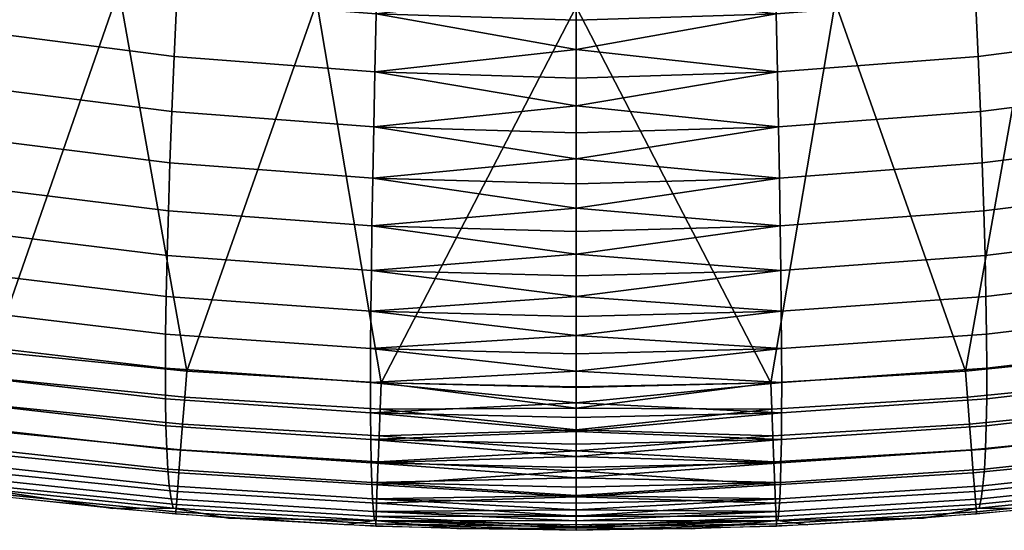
# Model space of a CAD drawing. Header units: millimetres. Extents: x -186 to 186, y -530 to 0.
# Tile 18 of 111: x -28 to 21, y -530 to -505. Entities that reach past the tile are written whole.
import ezdxf

# ---------------------------------------------------------------- set-up
doc = ezdxf.new("R2010")
doc.units = ezdxf.units.MM
doc.header["$MEASUREMENT"] = 0
doc.layers.add('sanitari', color=7, linetype='Continuous')

msp = doc.modelspace()

# ---------------------------------------------------------------- meshes
at = {"layer": 'sanitari'}
mesh = msp.add_polyface(dxfattribs=at)
corners = [(-30.224, -527.334, -33.792), (-20.178, -528.395, -33.791), (-20.073, -528.867, -20.455), (-30.068, -527.832, -20.455), (-40.216, -525.852, -33.792), (-40.013, -526.385, -20.456), (-30.354, -526.664, -47.13), (-20.267, -527.749, -47.129), (-30.46, -525.819, -60.466), (-20.339, -526.928, -60.466), (-30.542, -524.8, -73.798), (-20.395, -525.932, -73.798), (-30.598, -523.608, -87.122), (-20.434, -524.76, -87.122), (-30.629, -522.242, -100.434), (-20.456, -523.413, -100.435), (-20.461, -521.891, -113.732), (-10.242, -522.607, -113.733), (-10.239, -524.118, -100.435), (-30.635, -520.702, -113.732), (-30.616, -518.989, -127.011), (-20.449, -520.195, -127.012), (-30.571, -517.103, -140.269), (-20.421, -518.324, -140.27), (-30.502, -515.044, -153.501), (-20.375, -516.28, -153.503), (-30.408, -512.814, -166.706), (-20.313, -514.062, -166.708), (-30.288, -510.413, -179.879), (-20.235, -511.671, -179.882), (-30.144, -507.84, -193.018), (-20.139, -509.108, -193.021), (-40.071, -506.071, -193.013), (-40.266, -508.657, -179.875), (-29.975, -505.098, -206.118), (-20.027, -506.374, -206.122), (-39.843, -503.318, -206.113), (-29.78, -502.187, -219.177), (-19.898, -503.47, -219.181), (-39.582, -500.398, -219.172), (-29.561, -499.108, -232.192), (-19.753, -500.397, -232.196), (-39.289, -497.311, -232.186), (-29.318, -495.863, -245.159), (-19.591, -497.155, -245.164), (-17.315, -529.362, -7.128), (-23.076, -528.89, -7.132), (-30.112, -528.128, -7.137), (-10.045, -529.488, -20.455), (-37.137, -527.163, -7.144), (-29.873, -528.055, -5.851), (-29.885, -528.155, -7.137), (-19.95, -529.155, -7.13), (-19.941, -529.052, -5.844), (-29.831, -527.689, -4.53), (-19.913, -528.684, -4.525), (-29.754, -527.039, -3.256), (-19.862, -528.03, -3.252), (-29.647, -526.119, -2.117), (-19.79, -527.106, -2.114), (-29.514, -524.98, -1.19), (-19.701, -525.963, -1.189), (-29.364, -523.701, -0.528), (-19.601, -524.68, -0.527), (-29.208, -522.371, -0.146), (-19.498, -523.346, -0.146), (-39.759, -526.658, -5.86), (-39.775, -526.755, -7.147), (-39.702, -526.297, -4.538), (-39.601, -525.652, -3.262), (-39.458, -524.737, -2.12), (-39.28, -523.604, -1.192), (-39.081, -522.33, -0.529), (-38.874, -521.005, -0.146), (-19.396, -522.043, -0.027), (-29.057, -521.071, -0.027), (-38.671, -519.71, -0.027), (-29.057, -521.071, -0.027), (-32.61, -501.911, -0.026), (-38.671, -519.71, -0.027), (-19.396, -522.043, -0.027), (-22.786, -503.056, -0.026), (-9.706, -522.626, -0.027), (-12.915, -503.662, -0.026)]
mesh.append_faces([[corners[k] for k in face] for face in [(0, 1, 2, 3), (4, 0, 3, 5), (6, 7, 1, 0), (8, 9, 7, 6), (10, 11, 9, 8), (12, 13, 11, 10), (14, 15, 13, 12), (16, 17, 18, 15), (19, 16, 15, 14), (20, 21, 16, 19), (22, 23, 21, 20), (24, 25, 23, 22), (26, 27, 25, 24), (28, 29, 27, 26), (30, 31, 29, 28), (32, 30, 28, 33), (34, 35, 31, 30), (36, 34, 30, 32), (37, 38, 35, 34), (39, 37, 34, 36), (40, 41, 38, 37), (42, 40, 37, 39), (43, 44, 41, 40), (45, 46, 2, 2), (46, 47, 3, 3), (48, 45, 2, 2), (46, 3, 2, 2), (49, 3, 47, 47), (50, 51, 52, 53), (54, 50, 53, 55), (56, 54, 55, 57), (58, 56, 57, 59), (60, 58, 59, 61), (62, 60, 61, 63), (64, 62, 63, 65), (66, 67, 51, 50), (68, 66, 50, 54), (69, 68, 54, 56), (70, 69, 56, 58), (71, 70, 58, 60), (72, 71, 60, 62), (73, 72, 62, 64), (64, 65, 74, 75), (75, 76, 73, 64), (77, 78, 79, 79), (80, 81, 77, 77), (82, 83, 80, 80), (81, 78, 77, 77), (81, 80, 83, 83)]])
mesh = msp.add_polyface(dxfattribs=at)
corners = [(30.224, -527.334, -33.792), (30.068, -527.832, -20.455), (20.073, -528.867, -20.455), (20.178, -528.395, -33.791), (30.354, -526.664, -47.13), (20.267, -527.749, -47.129), (30.46, -525.819, -60.466), (20.339, -526.928, -60.466), (30.542, -524.8, -73.798), (20.395, -525.932, -73.798), (30.598, -523.608, -87.122), (20.434, -524.76, -87.122), (20.456, -523.413, -100.435), (10.227, -525.453, -87.122), (10.239, -524.118, -100.435), (30.629, -522.242, -100.434), (20.461, -521.891, -113.732), (10.242, -522.607, -113.733), (30.635, -520.702, -113.732), (20.449, -520.195, -127.012), (10.236, -520.92, -127.012), (30.616, -518.989, -127.011), (30.571, -517.103, -140.269), (20.421, -518.324, -140.27), (30.502, -515.044, -153.501), (20.375, -516.28, -153.503), (30.408, -512.814, -166.706), (20.313, -514.062, -166.708), (30.288, -510.413, -179.879), (20.235, -511.671, -179.882), (30.144, -507.84, -193.018), (20.139, -509.108, -193.021), (29.975, -505.098, -206.118), (20.027, -506.374, -206.122), (29.78, -502.187, -219.177), (19.898, -503.47, -219.181), (39.582, -500.398, -219.172), (39.843, -503.318, -206.113), (29.561, -499.108, -232.192), (19.753, -500.397, -232.196), (39.289, -497.311, -232.186), (29.318, -495.863, -245.159), (19.591, -497.155, -245.164), (17.315, -529.362, -7.128), (23.076, -528.89, -7.132), (30.112, -528.128, -7.137), (10.045, -529.488, -20.455), (37.137, -527.163, -7.144), (40.013, -526.385, -20.456), (12.915, -503.662, -0.026), (9.706, -522.626, -0.027), (19.396, -522.043, -0.027), (29.057, -521.071, -0.027), (22.786, -503.056, -0.026), (32.61, -501.911, -0.026), (38.671, -519.71, -0.027), (29.873, -528.055, -5.851), (19.941, -529.052, -5.844), (19.95, -529.155, -7.13), (29.885, -528.155, -7.137), (29.831, -527.689, -4.53), (19.913, -528.684, -4.525), (29.754, -527.039, -3.256), (19.862, -528.03, -3.252), (29.647, -526.119, -2.117), (19.79, -527.106, -2.114), (29.514, -524.98, -1.19), (19.701, -525.963, -1.189), (29.364, -523.701, -0.528), (19.601, -524.68, -0.527), (29.208, -522.371, -0.146), (19.498, -523.346, -0.146), (39.759, -526.658, -5.86), (39.775, -526.755, -7.147), (39.702, -526.297, -4.538), (39.601, -525.652, -3.262), (39.458, -524.737, -2.12), (39.28, -523.604, -1.192), (39.081, -522.33, -0.529), (38.874, -521.005, -0.146), (29.057, -521.071, -0.027), (19.396, -522.043, -0.027), (38.671, -519.71, -0.027)]
mesh.append_faces([[corners[k] for k in face] for face in [(0, 1, 2, 3), (4, 0, 3, 5), (6, 4, 5, 7), (8, 6, 7, 9), (10, 8, 9, 11), (12, 11, 13, 14), (15, 10, 11, 12), (16, 12, 14, 17), (18, 15, 12, 16), (19, 16, 17, 20), (21, 18, 16, 19), (22, 21, 19, 23), (24, 22, 23, 25), (26, 24, 25, 27), (28, 26, 27, 29), (30, 28, 29, 31), (32, 30, 31, 33), (34, 32, 33, 35), (36, 37, 32, 34), (38, 34, 35, 39), (40, 36, 34, 38), (41, 38, 39, 42), (43, 2, 44, 44), (44, 1, 45, 45), (46, 2, 43, 43), (44, 2, 1, 1), (47, 45, 1, 1), (48, 47, 1, 1), (49, 50, 51, 51), (51, 52, 53, 53), (52, 54, 53, 53), (53, 49, 51, 51), (54, 52, 55, 55), (56, 57, 58, 59), (60, 61, 57, 56), (62, 63, 61, 60), (64, 65, 63, 62), (66, 67, 65, 64), (68, 69, 67, 66), (70, 71, 69, 68), (72, 56, 59, 73), (74, 60, 56, 72), (75, 62, 60, 74), (76, 64, 62, 75), (77, 66, 64, 76), (78, 68, 66, 77), (79, 70, 68, 78), (70, 80, 81, 71), (80, 70, 79, 82)]])
mesh = msp.add_polyface(dxfattribs=at)
corners = [(20.421, -518.324, -140.27), (20.449, -520.195, -127.012), (10.236, -520.92, -127.012), (10.222, -519.059, -140.271), (20.375, -516.28, -153.503), (10.2, -517.023, -153.504), (20.313, -514.062, -166.708), (10.169, -514.812, -166.71), (20.235, -511.671, -179.882), (10.13, -512.428, -179.883), (20.139, -509.108, -193.021), (10.082, -509.871, -193.023), (20.027, -506.374, -206.122), (10.026, -507.142, -206.124), (19.898, -503.47, -219.181), (9.962, -504.242, -219.184), (19.753, -500.397, -232.196), (9.889, -501.172, -232.199), (19.591, -497.155, -245.164), (9.809, -497.933, -245.167), (0, -523.627, -107.031), (10.239, -524.118, -100.435), (0, -524.358, -100.39), (10.242, -522.607, -113.733), (0, -522.853, -113.668), (0, -522.035, -120.3), (0, -521.174, -126.927), (0, -520.269, -133.548), (0, -519.32, -140.163), (0, -518.328, -146.771), (0, -517.292, -153.373), (0, -515.09, -166.555), (0, -516.212, -159.968), (0, -513.924, -173.134), (0, -512.714, -179.706), (0, -510.166, -192.822), (0, -511.462, -186.268), (0, -508.828, -199.367), (0, -507.447, -205.902), (0, -506.022, -212.427), (0, -504.556, -218.942), (0, -503.046, -225.446), (0, -501.494, -231.939), (0, -499.9, -238.421), (0, -498.263, -244.892), (0, -496.584, -251.35), (9.706, -522.626, -0.027), (0, -503.891, -0.026), (0, -522.82, -0.027), (12.915, -503.662, -0.026), (9.706, -522.626, -0.027), (0, -522.82, -0.027), (0, -523.888, -0.107), (0, -524.965, -0.352), (9.756, -523.931, -0.146), (19.498, -523.346, -0.146), (19.396, -522.043, -0.027)]
mesh.append_faces([[corners[k] for k in face] for face in [(0, 1, 2, 3), (4, 0, 3, 5), (6, 4, 5, 7), (8, 6, 7, 9), (10, 8, 9, 11), (12, 10, 11, 13), (14, 12, 13, 15), (16, 14, 15, 17), (18, 16, 17, 19), (20, 21, 22, 22), (23, 20, 24, 24), (25, 26, 2, 2), (25, 23, 24, 24), (27, 2, 26, 26), (28, 29, 3, 3), (29, 30, 5, 5), (31, 7, 32, 32), (7, 31, 33, 33), (5, 30, 32, 32), (3, 27, 28, 28), (34, 9, 33, 33), (23, 21, 20, 20), (2, 23, 25, 25), (5, 3, 29, 29), (9, 7, 33, 33), (5, 32, 7, 7), (2, 27, 3, 3), (35, 11, 36, 36), (37, 11, 35, 35), (11, 37, 13, 13), (38, 13, 37, 37), (38, 39, 13, 13), (9, 36, 11, 11), (36, 9, 34, 34), (39, 15, 13, 13), (15, 40, 41, 41), (17, 41, 42, 42), (43, 44, 19, 19), (43, 17, 42, 42), (44, 45, 19, 19), (17, 15, 41, 41), (19, 17, 43, 43), (40, 15, 39, 39), (46, 47, 48, 48), (46, 49, 47, 47), (50, 51, 52, 52), (53, 54, 52, 52), (54, 50, 52, 52), (55, 56, 50, 54)]])
mesh = msp.add_polyface(dxfattribs=at)
corners = [(-20.449, -520.195, -127.012), (-10.236, -520.92, -127.012), (-10.242, -522.607, -113.733), (-20.461, -521.891, -113.732), (-20.421, -518.324, -140.27), (-10.222, -519.059, -140.271), (-20.375, -516.28, -153.503), (-10.2, -517.023, -153.504), (-20.313, -514.062, -166.708), (-10.169, -514.812, -166.71), (-20.235, -511.671, -179.882), (-10.13, -512.428, -179.883), (-20.139, -509.108, -193.021), (-10.082, -509.871, -193.023), (-20.027, -506.374, -206.122), (-10.026, -507.142, -206.124), (-19.898, -503.47, -219.181), (-9.962, -504.242, -219.184), (-19.753, -500.397, -232.196), (-9.889, -501.172, -232.199), (-19.591, -497.155, -245.164), (-9.809, -497.933, -245.167), (0, -523.627, -107.031), (0, -524.358, -100.39), (-10.239, -524.118, -100.435), (0, -522.853, -113.668), (0, -522.035, -120.3), (0, -521.174, -126.927), (0, -520.269, -133.548), (0, -519.32, -140.163), (0, -518.328, -146.771), (0, -517.292, -153.373), (0, -515.09, -166.555), (0, -516.212, -159.968), (0, -513.924, -173.134), (0, -512.714, -179.706), (0, -510.166, -192.822), (0, -511.462, -186.268), (0, -508.828, -199.367), (0, -507.447, -205.902), (0, -506.022, -212.427), (0, -503.046, -225.446), (0, -504.556, -218.942), (0, -501.494, -231.939), (0, -499.9, -238.421), (0, -498.263, -244.892), (-9.706, -522.626, -0.027), (0, -523.888, -0.107), (0, -522.82, -0.027), (0, -524.965, -0.352), (-9.756, -523.931, -0.146), (-19.498, -523.346, -0.146), (-19.396, -522.043, -0.027), (-9.706, -522.626, -0.027), (0, -503.891, -0.026), (-12.915, -503.662, -0.026), (0, -522.82, -0.027)]
mesh.append_faces([[corners[k] for k in face] for face in [(0, 1, 2, 3), (4, 5, 1, 0), (6, 7, 5, 4), (8, 9, 7, 6), (10, 11, 9, 8), (12, 13, 11, 10), (14, 15, 13, 12), (16, 17, 15, 14), (18, 19, 17, 16), (20, 21, 19, 18), (22, 23, 24, 24), (2, 25, 22, 22), (26, 1, 27, 27), (26, 25, 2, 2), (28, 27, 1, 1), (29, 5, 30, 30), (30, 7, 31, 31), (32, 33, 9, 9), (9, 34, 32, 32), (7, 33, 31, 31), (5, 29, 28, 28), (35, 34, 11, 11), (2, 22, 24, 24), (1, 26, 2, 2), (7, 30, 5, 5), (11, 34, 9, 9), (7, 9, 33, 33), (1, 5, 28, 28), (36, 37, 13, 13), (38, 36, 13, 13), (13, 15, 38, 38), (39, 38, 15, 15), (39, 15, 40, 40), (11, 13, 37, 37), (37, 35, 11, 11), (40, 15, 17, 17), (17, 41, 42, 42), (19, 43, 41, 41), (44, 21, 45, 45), (44, 43, 19, 19), (19, 41, 17, 17), (21, 44, 19, 19), (42, 40, 17, 17), (46, 47, 48, 48), (49, 47, 50, 50), (50, 47, 46, 46), (51, 50, 46, 52), (53, 54, 55, 55), (56, 54, 53, 53)]])
mesh = msp.add_polyface(dxfattribs=at)
corners = [(-20.178, -528.395, -33.791), (-10.098, -529.033, -33.791), (-10.045, -529.488, -20.455), (-20.073, -528.867, -20.455), (-20.267, -527.749, -47.129), (-10.143, -528.402, -47.129), (-20.339, -526.928, -60.466), (-10.179, -527.595, -60.466), (-20.395, -525.932, -73.798), (-10.208, -526.612, -73.798), (-20.434, -524.76, -87.122), (-10.227, -525.453, -87.122), (-20.456, -523.413, -100.435), (-10.239, -524.118, -100.435), (0, -529.492, -27.13), (0, -529.245, -33.799), (0, -528.954, -40.467), (0, -529.695, -20.461), (0, -529.854, -13.792), (0, -528.619, -47.134), (0, -526.285, -80.441), (0, -526.84, -73.784), (0, -525.687, -87.094), (0, -527.818, -60.463), (0, -528.24, -53.8), (0, -527.351, -67.125), (0, -525.044, -93.744), (0, -529.969, -7.124), (-5.774, -529.902, -7.124), (-11.546, -529.7, -7.126), (-17.315, -529.362, -7.128), (0, -524.358, -100.39), (-19.941, -529.052, -5.844), (-19.95, -529.155, -7.13), (-9.983, -529.755, -7.125), (-9.978, -529.65, -5.84), (-19.913, -528.684, -4.525), (-9.964, -529.28, -4.522), (-19.862, -528.03, -3.252), (-9.939, -528.624, -3.25), (-19.79, -527.106, -2.114), (-9.903, -527.698, -2.113), (-19.701, -525.963, -1.189), (-9.858, -526.553, -1.188), (-19.601, -524.68, -0.527), (-9.808, -525.268, -0.527), (-19.498, -523.346, -0.146), (-9.756, -523.931, -0.146), (0, -529.258, -4.019), (0, -529.795, -5.565), (0, -528.302, -2.553), (0, -527.003, -1.36), (0, -529.954, -7.124), (0, -526.016, -0.771), (0, -524.965, -0.352)]
mesh.append_faces([[corners[k] for k in face] for face in [(0, 1, 2, 3), (4, 5, 1, 0), (6, 7, 5, 4), (8, 9, 7, 6), (10, 11, 9, 8), (12, 13, 11, 10), (14, 1, 15, 15), (15, 1, 16, 16), (17, 18, 2, 2), (17, 2, 14, 14), (19, 16, 5, 5), (20, 21, 9, 9), (22, 20, 11, 11), (23, 24, 7, 7), (7, 25, 23, 23), (21, 25, 9, 9), (24, 19, 5, 5), (26, 22, 11, 11), (27, 28, 18, 18), (28, 2, 18, 18), (29, 2, 28, 28), (30, 2, 29, 29), (1, 14, 2, 2), (5, 16, 1, 1), (9, 25, 7, 7), (5, 7, 24, 24), (9, 11, 20, 20), (11, 13, 26, 26), (26, 13, 31, 31), (32, 33, 34, 35), (36, 32, 35, 37), (38, 36, 37, 39), (40, 38, 39, 41), (42, 40, 41, 43), (44, 42, 43, 45), (46, 44, 45, 47), (48, 37, 49, 49), (50, 39, 48, 48), (41, 50, 51, 51), (35, 52, 49, 49), (52, 35, 34, 34), (49, 37, 35, 35), (50, 41, 39, 39), (51, 43, 41, 41), (48, 39, 37, 37), (53, 43, 51, 51), (54, 45, 53, 53), (45, 43, 53, 53), (47, 45, 54, 54)]])
mesh = msp.add_polyface(dxfattribs=at)
corners = [(20.178, -528.395, -33.791), (20.073, -528.867, -20.455), (10.045, -529.488, -20.455), (10.098, -529.033, -33.791), (20.267, -527.749, -47.129), (10.143, -528.402, -47.129), (20.339, -526.928, -60.466), (10.179, -527.595, -60.466), (20.395, -525.932, -73.798), (10.208, -526.612, -73.798), (20.434, -524.76, -87.122), (10.227, -525.453, -87.122), (0, -529.492, -27.13), (0, -529.245, -33.799), (0, -528.954, -40.467), (0, -529.695, -20.461), (0, -529.854, -13.792), (0, -528.619, -47.134), (0, -526.285, -80.441), (0, -526.84, -73.784), (0, -525.687, -87.094), (0, -527.818, -60.463), (0, -528.24, -53.8), (0, -527.351, -67.125), (0, -525.044, -93.744), (0, -529.969, -7.124), (5.774, -529.902, -7.124), (11.546, -529.7, -7.126), (17.315, -529.362, -7.128), (10.239, -524.118, -100.435), (0, -524.358, -100.39), (19.941, -529.052, -5.844), (9.978, -529.65, -5.84), (9.983, -529.755, -7.125), (19.95, -529.155, -7.13), (19.913, -528.684, -4.525), (9.964, -529.28, -4.522), (19.862, -528.03, -3.252), (9.939, -528.624, -3.25), (19.79, -527.106, -2.114), (9.903, -527.698, -2.113), (19.701, -525.963, -1.189), (9.858, -526.553, -1.188), (19.601, -524.68, -0.527), (9.808, -525.268, -0.527), (19.498, -523.346, -0.146), (9.756, -523.931, -0.146), (0, -529.258, -4.019), (0, -529.795, -5.565), (0, -528.302, -2.553), (0, -527.003, -1.36), (0, -529.954, -7.124), (0, -526.016, -0.771), (0, -524.965, -0.352)]
mesh.append_faces([[corners[k] for k in face] for face in [(0, 1, 2, 3), (4, 0, 3, 5), (6, 4, 5, 7), (8, 6, 7, 9), (10, 8, 9, 11), (12, 13, 3, 3), (13, 14, 3, 3), (15, 2, 16, 16), (15, 12, 2, 2), (17, 5, 14, 14), (18, 9, 19, 19), (20, 11, 18, 18), (21, 7, 22, 22), (7, 21, 23, 23), (19, 9, 23, 23), (22, 5, 17, 17), (24, 11, 20, 20), (25, 16, 26, 26), (26, 16, 2, 2), (27, 26, 2, 2), (28, 27, 2, 2), (3, 2, 12, 12), (5, 3, 14, 14), (9, 7, 23, 23), (5, 22, 7, 7), (9, 18, 11, 11), (11, 24, 29, 29), (24, 30, 29, 29), (31, 32, 33, 34), (35, 36, 32, 31), (37, 38, 36, 35), (39, 40, 38, 37), (41, 42, 40, 39), (43, 44, 42, 41), (45, 46, 44, 43), (47, 48, 36, 36), (49, 47, 38, 38), (40, 50, 49, 49), (32, 48, 51, 51), (51, 33, 32, 32), (48, 32, 36, 36), (49, 38, 40, 40), (50, 40, 42, 42), (47, 36, 38, 38), (52, 50, 42, 42), (53, 52, 44, 44), (44, 52, 42, 42), (46, 53, 44, 44)]])

doc.saveas('drawing.dxf')
